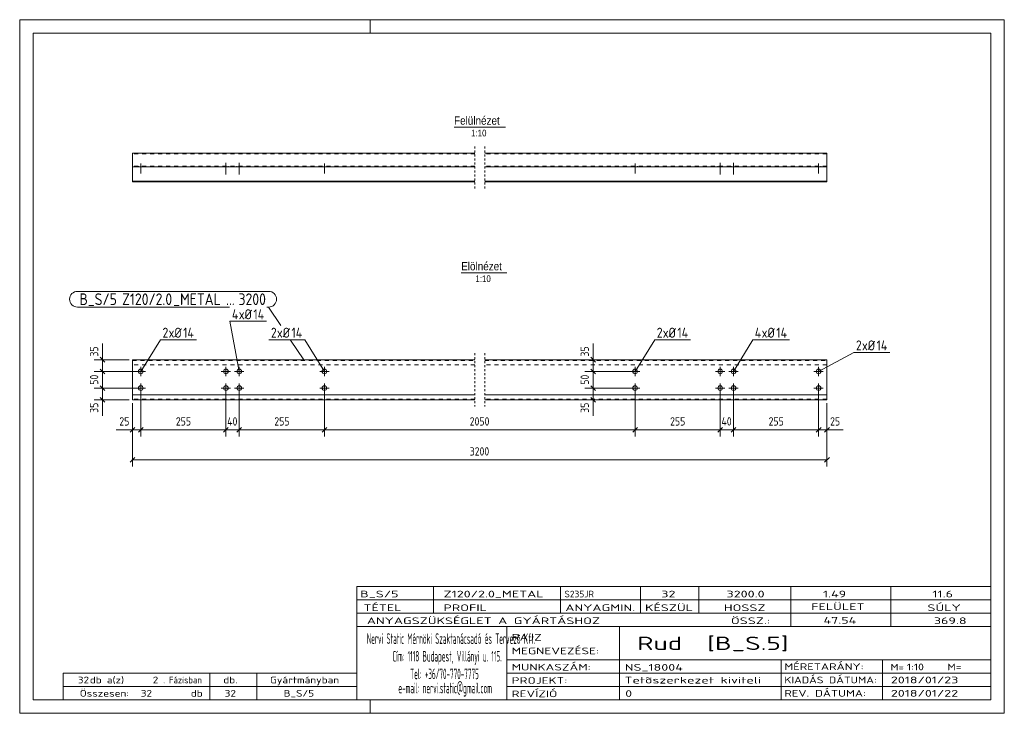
# Model space of a CAD drawing. Header units: millimetres. Extents: x 1 to 296, y 1 to 209.
import ezdxf

# ---------------------------------------------------------------- set-up
doc = ezdxf.new("R2010")
doc.units = ezdxf.units.MM
doc.header["$LTSCALE"] = 0.6
for name, pattern in [('XKITLINE00', [0]), ('XKITLINE01', [4, 1, -1, 1, -1]), ('XKITLINE02', [4, 2, -2])]:
    doc.linetypes.add(name, pattern=pattern)
for name, color, linetype, lineweight in [('Bolt', 7, 'Continuous', 0), ('BoltMark', 3, 'Continuous', 0), ('DrawingSheet', 5, 'Continuous', 0), ('OtherObjectType', 1, 'Continuous', 0), ('Part', 2, 'Continuous', 0), ('PartMark', 3, 'Continuous', 0), ('Z-DIMENSIONS', 1, 'Continuous', 0)]:
    doc.layers.add(name, color=color, linetype=linetype, lineweight=lineweight)
doc.styles.add('ARIAL', font='ARIAL.TTF')
doc.styles.add('ISOCPEUR', font='ISOCPEUR.TTF')

msp = doc.modelspace()

# ---------------------------------------------------------------- linework, layer by layer
at = {"layer": 'Bolt', "color": 4, "linetype": 'XKITLINE00', "lineweight": 0}
for p, q in [((37.29, 165.85), (37.29, 162.9)), ((37.29, 165.85), (37.29, 162.9)), ((62.79, 166.1), (62.79, 162.55)), ((62.79, 166.1), (62.79, 162.55)), ((66.79, 166.1), (66.79, 162.55)), ((66.79, 166.1), (66.79, 162.55)), ((92.29, 165.85), (92.29, 162.9)), ((92.29, 165.85), (92.29, 162.9)), ((185.37, 165.85), (185.37, 162.9)), ((185.37, 165.85), (185.37, 162.9)), ((210.87, 166.1), (210.87, 162.55)), ((210.87, 166.1), (210.87, 162.55)), ((214.87, 166.1), (214.87, 162.55)), ((214.87, 166.1), (214.87, 162.55)), ((240.37, 165.85), (240.37, 162.9)), ((240.37, 165.85), (240.37, 162.9)), ((36.59, 165.1), (36.59, 164.9)), ((36.59, 165.1), (36.59, 164.9)), ((37.99, 165.1), (37.99, 164.9)), ((37.99, 165.1), (37.99, 164.9)), ((62.09, 165.1), (62.09, 164.9)), ((62.09, 165.1), (62.09, 164.9)), ((63.49, 165.1), (63.49, 164.9)), ((63.49, 165.1), (63.49, 164.9)), ((66.09, 165.1), (66.09, 164.9)), ((66.09, 165.1), (66.09, 164.9)), ((67.49, 165.1), (67.49, 164.9)), ((67.49, 165.1), (67.49, 164.9)), ((91.59, 165.1), (91.59, 164.9)), ((91.59, 165.1), (91.59, 164.9)), ((92.99, 165.1), (92.99, 164.9)), ((92.99, 165.1), (92.99, 164.9)), ((184.67, 165.1), (184.67, 164.9)), ((184.67, 165.1), (184.67, 164.9)), ((186.07, 165.1), (186.07, 164.9)), ((186.07, 165.1), (186.07, 164.9)), ((210.17, 165.1), (210.17, 164.9)), ((210.17, 165.1), (210.17, 164.9)), ((211.57, 165.1), (211.57, 164.9)), ((211.57, 165.1), (211.57, 164.9)), ((214.17, 165.1), (214.17, 164.9)), ((214.17, 165.1), (214.17, 164.9)), ((215.57, 165.1), (215.57, 164.9)), ((215.57, 165.1), (215.57, 164.9)), ((239.67, 165.1), (239.67, 164.9)), ((239.67, 165.1), (239.67, 164.9)), ((241.07, 165.1), (241.07, 164.9)), ((241.07, 165.1), (241.07, 164.9)), ((35.89, 103.54), (38.69, 103.54)), ((37.29, 102.14), (37.29, 104.94)), ((61.39, 103.54), (64.19, 103.54)), ((62.79, 102.14), (62.79, 104.94)), ((65.39, 103.54), (68.19, 103.54)), ((66.79, 102.14), (66.79, 104.94)), ((90.89, 103.54), (93.69, 103.54)), ((92.29, 102.14), (92.29, 104.94)), ((183.97, 103.54), (186.77, 103.54)), ((185.37, 102.14), (185.37, 104.94)), ((209.47, 103.54), (212.27, 103.54)), ((210.87, 102.14), (210.87, 104.94)), ((213.47, 103.54), (216.27, 103.54)), ((214.87, 102.14), (214.87, 104.94)), ((238.97, 103.54), (241.77, 103.54)), ((240.37, 102.14), (240.37, 104.94)), ((35.89, 98.54), (38.69, 98.54)), ((37.29, 97.14), (37.29, 99.94)), ((61.39, 98.54), (64.19, 98.54)), ((62.79, 97.14), (62.79, 99.94)), ((65.39, 98.54), (68.19, 98.54)), ((66.79, 97.14), (66.79, 99.94)), ((90.89, 98.54), (93.69, 98.54)), ((92.29, 97.14), (92.29, 99.94)), ((183.97, 98.54), (186.77, 98.54)), ((185.37, 97.14), (185.37, 99.94)), ((209.47, 98.54), (212.27, 98.54)), ((210.87, 97.14), (210.87, 99.94)), ((213.47, 98.54), (216.27, 98.54)), ((214.87, 97.14), (214.87, 99.94)), ((238.97, 98.54), (241.77, 98.54)), ((240.37, 97.14), (240.37, 99.94))]:
    msp.add_line(p, q, dxfattribs=at)
for centre in [(37.29, 103.54), (62.79, 103.54), (66.79, 103.54), (92.29, 103.54), (185.37, 103.54), (210.87, 103.54), (214.87, 103.54), (240.37, 103.54), (37.29, 98.54), (62.79, 98.54), (66.79, 98.54), (92.29, 98.54), (185.37, 98.54), (210.87, 98.54), (214.87, 98.54), (240.37, 98.54)]:
    msp.add_circle(centre, 0.7, dxfattribs=at)
at = {"layer": 'BoltMark', "color": 4, "linetype": 'XKITLINE00', "lineweight": 0}
for p, q in [((63.98, 118.56), (74.98, 118.56)), ((66.79, 103.54), (63.98, 118.56)), ((37.29, 103.54), (43.19, 113.03)), ((43.19, 113.03), (53.93, 113.03)), ((75.66, 113.03), (86.4, 113.03)), ((92.29, 103.54), (86.4, 113.03)), ((185.37, 103.54), (191.27, 113.03)), ((191.27, 113.03), (202.01, 113.03)), ((214.87, 103.54), (220.64, 113.03)), ((220.64, 113.03), (231.64, 113.03)), ((240.37, 103.54), (250.94, 109.22)), ((250.94, 109.22), (261.68, 109.22))]:
    msp.add_line(p, q, dxfattribs=at)
at = {"layer": 'DrawingSheet', "color": 2, "linetype": 'XKITLINE00', "lineweight": 0}
for p, q in [((296, 209), (1, 209)), ((1, 209), (1, 1)), ((106, 205), (106, 209)), ((296, 1), (296, 209)), ((106, 1), (106, 5)), ((1, 1), (296, 1))]:
    msp.add_line(p, q, dxfattribs=at)
at = {"layer": 'DrawingSheet', "color": 3, "linetype": 'XKITLINE00', "lineweight": 0}
for p, q in [((292, 205), (5, 205)), ((5, 205), (5, 5)), ((292, 5), (292, 205)), ((5, 5), (292, 5))]:
    msp.add_line(p, q, dxfattribs=at)
at = {"layer": 'OtherObjectType', "color": 6, "linetype": 'XKITLINE00', "lineweight": 0}
for p, q in [((131.14, 176.75), (146.52, 176.75)), ((133.28, 133.08), (147, 133.08))]:
    msp.add_line(p, q, dxfattribs=at)
at = {"layer": 'OtherObjectType', "color": 7, "linetype": 'XKITLINE00', "lineweight": 0}
for p, q in [((102, 39), (292, 39)), ((102, 39), (102, 35)), ((102, 39), (292, 39)), ((125, 35), (125, 39)), ((163, 35), (163, 39)), ((187, 35), (187, 39)), ((204.5, 35), (204.5, 39)), ((232, 35), (232, 39)), ((262, 35), (262, 39)), ((292, 35), (292, 39)), ((102, 35), (292, 35)), ((102, 35), (102, 5)), ((102, 35), (292, 35)), ((125, 31), (125, 35)), ((163, 31), (163, 35)), ((187, 31), (187, 35)), ((204.5, 31), (204.5, 35)), ((232, 31), (232, 35)), ((262, 31), (262, 35)), ((292, 31), (292, 35)), ((102, 31), (292, 31)), ((232, 27), (232, 31)), ((262, 27), (262, 31)), ((292, 27), (292, 31)), ((102, 27), (292, 27)), ((147, 21), (147, 27)), ((180.7, 17), (180.7, 27)), ((292, 21), (292, 27)), ((147, 21), (147, 5)), ((292, 17), (292, 21)), ((147, 17), (292, 17)), ((180.7, 5), (180.7, 17)), ((229.16, 13), (229.16, 17)), ((259.5, 5), (259.5, 17)), ((292, 13), (292, 17)), ((14, 9), (14, 13)), ((14, 13), (58, 13)), ((14, 13), (58, 13)), ((58, 9), (58, 13)), ((58, 13), (102, 13)), ((58, 9), (58, 13)), ((72, 9), (72, 13)), ((102, 9), (102, 13)), ((147, 13), (292, 13)), ((229.16, 5), (229.16, 13)), ((292, 9), (292, 13)), ((14, 9), (58, 9)), ((14, 9), (14, 5)), ((14, 9), (58, 9)), ((58, 9), (58, 5)), ((58, 9), (102, 9)), ((58, 5), (58, 9)), ((72, 5), (72, 9)), ((102, 5), (102, 9)), ((147, 9), (292, 9)), ((292, 5), (292, 9)), ((58, 5), (14, 5)), ((58, 5), (102, 5)), ((102, 5), (292, 5)), ((139.5, 5), (292, 5))]:
    msp.add_line(p, q, dxfattribs=at)
at = {"layer": 'Part', "color": 2, "linetype": 'XKITLINE00', "lineweight": 0}
for p, q in [((34.79, 169), (34.79, 164.9)), ((34.79, 169), (137.33, 169)), ((140.33, 169), (242.87, 169)), ((242.87, 169), (242.87, 164.9)), ((34.79, 164.9), (34.79, 160.4)), ((137.33, 164.9), (34.79, 164.9)), ((242.87, 164.9), (140.33, 164.9)), ((242.87, 160.4), (242.87, 164.9)), ((137.33, 160.6), (34.79, 160.6)), ((34.79, 160.4), (137.33, 160.4)), ((242.87, 160.6), (140.33, 160.6)), ((140.33, 160.4), (242.87, 160.4)), ((34.79, 107.04), (34.79, 95.04)), ((137.33, 107.04), (34.79, 107.04)), ((242.87, 107.04), (140.33, 107.04)), ((242.87, 95.04), (242.87, 107.04)), ((137.33, 96.54), (34.79, 96.54)), ((34.79, 95.04), (137.33, 95.04)), ((242.87, 96.54), (140.33, 96.54)), ((140.33, 95.04), (242.87, 95.04))]:
    msp.add_line(p, q, dxfattribs=at)
at = {"layer": 'Part', "color": 7, "linetype": 'XKITLINE02', "lineweight": 0}
for p, q in [((137.33, 168.8), (34.79, 168.8)), ((242.87, 168.8), (140.33, 168.8)), ((137.33, 165.1), (34.79, 165.1)), ((242.87, 165.1), (140.33, 165.1)), ((34.79, 106.84), (137.33, 106.84)), ((140.33, 106.84), (242.87, 106.84)), ((137.33, 105.54), (34.79, 105.54)), ((242.87, 105.54), (140.33, 105.54)), ((137.33, 95.24), (34.79, 95.24)), ((242.87, 95.24), (140.33, 95.24))]:
    msp.add_line(p, q, dxfattribs=at)
at = {"layer": 'Part', "color": 2, "linetype": 'XKITLINE01', "lineweight": 0}
for p, q in [((137.33, 171), (137.33, 158.4)), ((140.33, 171), (140.33, 158.4)), ((137.33, 109.04), (137.33, 93.04)), ((140.33, 109.04), (140.33, 93.04))]:
    msp.add_line(p, q, dxfattribs=at)
at = {"layer": 'PartMark', "color": 7, "linetype": 'XKITLINE00', "lineweight": 0}
for p, q in [((18.3, 127.53), (75.59, 127.53)), ((18.3, 122.83), (63.88, 122.83)), ((75.08, 122.83), (75.59, 122.83)), ((79.23, 117.33), (75.59, 122.83)), ((86.09, 106.99), (82.15, 112.93))]:
    msp.add_line(p, q, dxfattribs=at)
for centre, start, end in [((18.3, 125.18), 90, 270), ((75.59, 125.18), 270, 90)]:
    msp.add_arc(centre, 2.35, start, end, dxfattribs=at)
at = {"layer": 'Z-DIMENSIONS', "color": 7, "linetype": 'XKITLINE00', "lineweight": 0}
for p, q in [((25.79, 107.04), (25.79, 111.92)), ((25.79, 107.04), (25.79, 111.92)), ((172.79, 107.04), (172.79, 111.92)), ((172.79, 107.04), (172.79, 111.92)), ((33.79, 107.04), (23.29, 107.04)), ((25.09, 107.75), (26.5, 106.33)), ((25.79, 103.54), (25.79, 107.04)), ((184.37, 107.04), (170.29, 107.04)), ((172.09, 107.75), (173.5, 106.33)), ((172.79, 103.54), (172.79, 107.04)), ((36.29, 103.54), (23.29, 103.54)), ((36.29, 103.54), (23.29, 103.54)), ((25.09, 104.25), (26.5, 102.83)), ((25.09, 104.25), (26.5, 102.83)), ((25.79, 98.54), (25.79, 103.54)), ((184.37, 103.54), (170.29, 103.54)), ((184.37, 103.54), (170.29, 103.54)), ((172.09, 104.25), (173.5, 102.83)), ((172.09, 104.25), (173.5, 102.83)), ((172.79, 98.54), (172.79, 103.54)), ((36.29, 98.54), (23.29, 98.54)), ((36.29, 98.54), (23.29, 98.54)), ((25.09, 99.25), (26.5, 97.83)), ((25.09, 99.25), (26.5, 97.83)), ((25.79, 95.04), (25.79, 98.54)), ((37.29, 97.54), (37.29, 84.04)), ((37.29, 97.54), (37.29, 84.04)), ((62.79, 97.54), (62.79, 90.29)), ((62.79, 97.54), (62.79, 84.04)), ((66.79, 97.54), (66.79, 84.04)), ((66.79, 97.54), (66.79, 90.29)), ((92.29, 97.54), (92.29, 84.04)), ((92.29, 97.54), (92.29, 84.04)), ((184.37, 98.54), (170.29, 98.54)), ((184.37, 98.54), (170.29, 98.54)), ((172.09, 99.25), (173.5, 97.83)), ((172.09, 99.25), (173.5, 97.83)), ((172.79, 95.04), (172.79, 98.54)), ((185.37, 97.54), (185.37, 84.04)), ((185.37, 97.54), (185.37, 84.04)), ((210.87, 97.54), (210.87, 90.29)), ((210.87, 97.54), (210.87, 84.04)), ((214.87, 97.54), (214.87, 84.04)), ((214.87, 97.54), (214.87, 90.29)), ((240.37, 97.54), (240.37, 84.04)), ((240.37, 97.54), (240.37, 84.04)), ((33.79, 95.04), (23.29, 95.04)), ((25.09, 95.75), (26.5, 94.33)), ((25.79, 95.04), (25.79, 90.16)), ((25.79, 95.04), (25.79, 90.16)), ((184.37, 95.04), (170.29, 95.04)), ((172.09, 95.75), (173.5, 94.33)), ((172.79, 95.04), (172.79, 90.16)), ((172.79, 95.04), (172.79, 90.16)), ((34.79, 94.04), (34.79, 75.04)), ((34.79, 94.04), (34.79, 84.04)), ((242.87, 94.04), (242.87, 75.04)), ((242.87, 94.04), (242.87, 84.04)), ((34.79, 86.04), (29.91, 86.04)), ((34.79, 86.04), (29.91, 86.04)), ((35.5, 86.75), (34.09, 85.33)), ((34.79, 86.04), (37.29, 86.04)), ((38, 86.75), (36.59, 85.33)), ((38, 86.75), (36.59, 85.33)), ((37.29, 86.04), (62.79, 86.04)), ((63.5, 86.75), (62.09, 85.33)), ((63.5, 86.75), (62.09, 85.33)), ((62.79, 86.79), (62.79, 84.04)), ((62.79, 86.04), (66.79, 86.04)), ((67.5, 86.75), (66.09, 85.33)), ((67.5, 86.75), (66.09, 85.33)), ((66.79, 86.79), (66.79, 84.04)), ((66.79, 86.04), (92.29, 86.04)), ((93, 86.75), (91.59, 85.33)), ((93, 86.75), (91.59, 85.33)), ((92.29, 86.04), (185.37, 86.04)), ((186.08, 86.75), (184.66, 85.33)), ((186.08, 86.75), (184.66, 85.33)), ((185.37, 86.04), (210.87, 86.04)), ((211.58, 86.75), (210.16, 85.33)), ((211.58, 86.75), (210.16, 85.33)), ((210.87, 86.79), (210.87, 84.04)), ((210.87, 86.04), (214.87, 86.04)), ((215.58, 86.75), (214.16, 85.33)), ((215.58, 86.75), (214.16, 85.33)), ((214.87, 86.79), (214.87, 84.04)), ((214.87, 86.04), (240.37, 86.04)), ((241.08, 86.75), (239.66, 85.33)), ((241.08, 86.75), (239.66, 85.33)), ((240.37, 86.04), (242.87, 86.04)), ((243.58, 86.75), (242.16, 85.33)), ((242.87, 86.04), (247.75, 86.04)), ((242.87, 86.04), (247.75, 86.04)), ((35.5, 77.75), (34.09, 76.33)), ((34.79, 77.04), (242.87, 77.04)), ((243.58, 77.75), (242.16, 76.33))]:
    msp.add_line(p, q, dxfattribs=at)
at = {"layer": 'Z-DIMENSIONS', "color": 3}
for p in [(25.79, 107.04), (172.79, 107.04), (25.79, 103.54), (25.79, 103.54), (172.79, 103.54), (172.79, 103.54), (25.79, 98.54), (25.79, 98.54), (172.79, 98.54), (172.79, 98.54), (25.79, 95.04), (172.79, 95.04), (34.79, 86.04), (37.29, 86.04), (37.29, 86.04), (62.79, 86.04), (62.79, 86.04), (66.79, 86.04), (66.79, 86.04), (92.29, 86.04), (92.29, 86.04), (185.37, 86.04), (185.37, 86.04), (210.87, 86.04), (210.87, 86.04), (214.87, 86.04), (214.87, 86.04), (240.37, 86.04), (240.37, 86.04), (242.87, 86.04), (34.79, 77.04), (242.87, 77.04)]:
    msp.add_point(p, dxfattribs=at)

# ---------------------------------------------------------------- texts
at = {"layer": 'BoltMark', "color": 4, "style": 'ISOCPEUR', "width": 0.85}
for s, p in [('4', (64.58, 119.16)), ('xØ', (66.64, 119.16)), ('14', (71.03, 119.16)), ('2', (43.79, 113.63)), ('xØ', (45.6, 113.63)), ('14', (49.98, 113.63)), ('2', (76.26, 113.63)), ('xØ', (78.06, 113.63)), ('14', (82.44, 113.63)), ('2', (191.87, 113.63)), ('xØ', (193.67, 113.63)), ('14', (198.06, 113.63)), ('4', (221.24, 113.63)), ('xØ', (223.3, 113.63)), ('14', (227.69, 113.63)), ('2', (251.54, 109.82)), ('xØ', (253.35, 109.82)), ('14', (257.73, 109.82))]:
    msp.add_text(s, height=3, dxfattribs=at).set_placement(p)
at = {"layer": 'OtherObjectType', "color": 6, "style": 'ARIAL', "width": 0.85}
for s, height, p in [('Felülnézet', 2.5, (131.14, 177.5)), ('1:10', 2, (136.24, 174)), ('Elölnézet', 2.5, (133.28, 133.83)), ('1:10', 2, (137.54, 130.33))]:
    msp.add_text(s, height=height, dxfattribs=at).set_placement(p)
at = {"layer": 'OtherObjectType', "color": 7, "style": 'ISOCPEUR'}
for s, height, width, p in [('B_S/5', 2, 1.525501, (103, 35.76)), ('Z120/2.0_METAL', 2, 1.525501, (128, 35.76)), ('S235JR', 2, 1.02, (164.22, 35.76)), ('32', 2, 1.525501, (193.24, 35.76)), ('3200.0', 2, 1.525501, (212.78, 35.76)), ('1.49', 2, 1.525501, (241.66, 35.76)), ('11.6', 2, 1.525501, (274.45, 35.76)), ('TÉTEL', 2, 1.525501, (104, 31.66)), ('PROFIL', 2, 1.525501, (127.96, 31.66)), ('ANYAGMIN.', 2, 1.525501, (164.47, 31.66)), ('KÉSZÜL', 2, 1.525501, (188.37, 31.66)), ('HOSSZ', 2, 1.525501, (211.96, 31.66)), ('FELÜLET', 2, 1.525501, (238.13, 32)), ('SÚLY', 2, 1.525501, (272.96, 31.66)), ('ANYAGSZÜKSÉGLET A GYÁRTÁSHOZ', 2, 1.525501, (105, 27.75)), ('ÖSSZ.:', 2, 1.525501, (214.1, 27.75)), ('47.54', 2, 1.525501, (241.81, 27.88)), ('369.8', 2, 1.525501, (274.9, 27.75)), ('Nervi Static Mérnöki\xa0Szaktanácsadó\xa0és\xa0Tervezõ Kft.', 3.1765, 0.403093, (105, 21.82)), ('RAJZ', 2, 1.445, (148.38, 22.78)), ('Rud  [B_S.5]', 4, 1.474651, (186, 20)), ('MEGNEVEZÉSE:', 2, 1.445, (148.38, 18.72)), ('Cím:\xa01118 Budapest, Villányi u. 115.', 3.1765, 0.403093, (112.69, 16.53)), ('MUNKASZÁM:', 2, 1.445, (148.38, 13.84)), ('NS_18004', 2, 1.525501, (182.28, 13.78)), ('MÉRETARÁNY:', 2, 1.36, (230.1, 14)), ('M=', 2, 1.211571, (261.91, 13.84)), ('1:10', 2, 1.275, (266.79, 13.9)), ('M=', 2, 1.275, (278.95, 13.87)), ('32', 2, 1.211571, (18.43, 10)), ('db a(z)', 2, 1.211571, (22, 10)), ('2', 2, 1.211571, (40.86, 10)), ('. Fázisban', 2, 0.935, (44, 10)), ('db.', 2, 1.211571, (62, 10)), ('Gyártmányban', 2, 1.211571, (76, 10)), ('Tel:\xa0+36/70-770-7775', 3.1765, 0.403093, (117.97, 11.24)), ('PROJEKT:', 2, 1.445, (148.38, 9.84)), ('Tetõszerkezet kiviteli ', 2, 1.525501, (182.2, 9.94)), ('KIADÁS DÁTUMA:', 2, 1.275, (230.1, 10)), ('2018/01/23', 2, 1.525501, (262, 10)), ('e-mail:\xa0nervi.static@gmail.com', 3.1765, 0.403093, (114.45, 7)), ('Összesen:            db', 2, 1.211571, (19, 6)), ('32', 2, 1.211571, (37.29, 6)), ('32', 2, 1.211571, (62.43, 6)), ('B_S/5', 2, 1.211571, (80.08, 6)), ('REVÍZIÓ', 2, 1.445, (148.38, 5.84)), ('0', 2, 1.525501, (182.41, 5.92)), ('REV. DÁTUMA:', 2, 1.36, (230.1, 6)), ('2018/01/22', 2, 1.525501, (262, 6))]:
    msp.add_text(s, height=height, dxfattribs=dict(at, width=width)).set_placement(p)
at = {"layer": 'PartMark', "color": 3, "style": 'ISOCPEUR', "width": 0.85}
for s, p in [('B_S/5', (18.9, 123.43)), ('Z120/2.0', (31.68, 123.43)), ('_METAL', (47.02, 123.43)), ('3200', (66.57, 123.43)), ('...', (62.81, 123.43))]:
    msp.add_text(s, height=3.5, dxfattribs=at).set_placement(p)
at = {"layer": 'Z-DIMENSIONS', "color": 3, "style": 'ISOCPEUR', "width": 0.85}
for s, p in [('35', (24.54, 107.98)), ('35', (171.54, 107.98)), ('50', (24.54, 99.54)), ('50', (171.54, 99.54)), ('35', (24.54, 91.1)), ('35', (171.54, 91.1))]:
    msp.add_text(s, height=2.5, rotation=90.0002, dxfattribs=at).set_placement(p)
for s, p in [('25', (30.85, 87.29)), ('255', (47.79, 87.29)), ('40', (63.18, 87.29)), ('255', (77.29, 87.29)), ('2050', (135.82, 87.29)), ('255', (195.87, 87.29)), ('40', (211.26, 87.29)), ('255', (225.37, 87.29)), ('25', (243.81, 87.29)), ('3200', (135.82, 78.29))]:
    msp.add_text(s, height=2.5, dxfattribs=at).set_placement(p)

doc.saveas('drawing.dxf')
